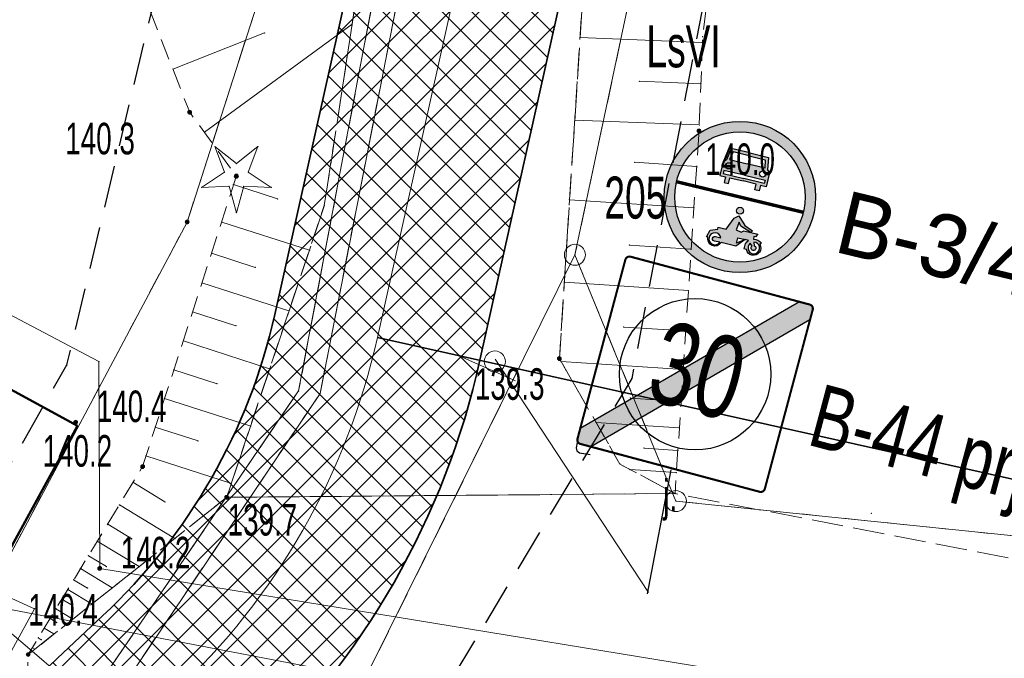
# Model space of a CAD drawing. Extents: x 6456700 to 6518119, y 5963420 to 5980059.
# Tile 36 of 256: x 6511671 to 6511694, y 5964071 to 5964086. Entities that reach past the tile are written whole.
import ezdxf
from ezdxf.enums import TextEntityAlignment as Align

# ---------------------------------------------------------------- set-up
doc = ezdxf.new("R2010")
doc.units = 0
doc.header["$MEASUREMENT"] = 0
for name, pattern in [('L_0_03', [1, 0.5, -0.5]), ('L_0_04', [1.5, 1, -0.5]), ('L_0_52', [1, 0.75, -0.25]), ('L_0_5A', [0.75, 0.5, -0.25])]:
    doc.linetypes.add(name, pattern=pattern)
doc.layers.get('0').update_dxf_attribs({"color": 2, "linetype": 'CONTINUOUS', "lineweight": 5})
for name, color, linetype, lineweight in [('000_Inne__niezydentyfikowane_', 7, 'CONTINUOUS', 18), ('18mm Kreska ciągła', 7, 'CONTINUOUS', 18), ('202_punkt_graniczny', 7, 'CONTINUOUS', 18), ('203_punkt_graniczny', 7, 'CONTINUOUS', 18), ('209_oznaczenie_konturu_klasyfikacyjnego', 96, 'CONTINUOUS', 18), ('211_numer_dzialki_ewidencyjnej', 7, 'CONTINUOUS', 18), ('218_kontur_uzytku_gruntowego', 96, 'L_0_03', 18), ('219_dzialka_ewidencyjna', 7, 'CONTINUOUS', 18), ('312_budynek_ewidencyjny', 7, 'CONTINUOUS', 18), ('35mm Ciągła', 7, 'CONTINUOUS', 35), ('drzewo_iglaste', 7, 'CONTINUOUS', 18), ('jezdnia', 7, 'CONTINUOUS', 18), ('jezdnia_Atr17', 7, 'CONTINUOUS', 18), ('ogrodzenie_trwale', 7, 'CONTINUOUS', 18), ('pikieta_naturalna', 7, 'CONTINUOUS', 18), ('pikieta_naturalna_Atr2', 7, 'CONTINUOUS', 18), ('przewod_elektroenergetyczny_podziemny', 7, 'CONTINUOUS', 18), ('przewod_kanalizacyjny', 7, 'CONTINUOUS', 18), ('przewod_kanalizacyjny___ob__projektowany', 7, 'CONTINUOUS', 18), ('przewod_wodociagowy', 7, 'CONTINUOUS', 18), ('przewod_wodociagowy___ob__projektowany', 7, 'CONTINUOUS', 18), ('skarpa_nieumocniona', 7, 'CONTINUOUS', 18), ('Zakres', 7, 'CONTINUOUS', 18)]:
    doc.layers.add(name, color=color, linetype=linetype, lineweight=lineweight)
doc.layers.add('ZNAKI_PIONOWE', color=7, linetype='CONTINUOUS')
doc.styles.add('A_TEXT', font='arial.ttf', dxfattribs={"width": 0.7})
doc.styles.get("Standard").update_dxf_attribs({"font": 'txt', "width": 0.75})

# ---------------------------------------------------------------- blocks, each defined once
blk = doc.blocks.new('mdcp_nowa')
at = {"layer": '203_punkt_graniczny', "linetype": 'Continuous', "lineweight": 18, "true_color": 0x000000}
blk.add_hatch(color=18, dxfattribs=at).paths.add_polyline_path([(6494405.88, 5980531.875, 1), (6494405.88, 5980531.965, 1)])
at = {"layer": 'drzewo_iglaste', "linetype": 'Continuous', "lineweight": 18, "true_color": 0x009900}
blk.add_hatch(color=94, dxfattribs=at).paths.add_polyline_path([(6494407.05, 5980532.96, 1), (6494407.05, 5980533.06, 1)])
at = {"layer": 'pikieta_naturalna', "linetype": 'Continuous', "lineweight": 18, "true_color": 0x000000}
for points in [[(6494405.94, 5980534.485, 1), (6494405.94, 5980534.575, 1)], [(6494418.05, 5980534.045, 1), (6494418.05, 5980534.135, 1)], [(6494414.73, 5980528.625, 1), (6494414.73, 5980528.715, 1)], [(6494403.23, 5980527.115, 1), (6494403.23, 5980527.205, 1)], [(6494404.82, 5980526.055, 1), (6494404.82, 5980526.145, 1)], [(6494406.82, 5980525.325, 1), (6494406.82, 5980525.415, 1)], [(6494403.8, 5980523.635, 1), (6494403.8, 5980523.725, 1)], [(6494402.1, 5980521.585, 1), (6494402.1, 5980521.675, 1)]]:
    blk.add_hatch(color=18, dxfattribs=at).paths.add_polyline_path(points)
at = {"layer": '000_Inne__niezydentyfikowane_', "linetype": 'Continuous', "lineweight": 18, "flags": 128}
for points in [[(6494406.29, 5980534.06), (6494409.8, 5980536.63)], [(6494405.54, 5980535.56), (6494407.72, 5980536.42)], [(6494418.13, 5980536.19), (6494415.22, 5980536.31)], [(6494418.1, 5980535.21), (6494416.63, 5980535.27)], [(6494418.06, 5980534.23), (6494415.1, 5980534.34)], [(6494417.99, 5980533.24), (6494416.52, 5980533.34)], [(6494406.98, 5980532.81), (6494408.03, 5980532.47)], [(6494417.93, 5980532.26), (6494414.97, 5980532.45)], [(6494406.7, 5980531.92), (6494408.79, 5980531.25)], [(6494417.86, 5980531.27), (6494416.39, 5980531.37)], [(6494406.46, 5980531.18), (6494407.5, 5980530.84)], [(6494406.23, 5980530.47), (6494408.3, 5980529.81)], [(6494417.8, 5980530.29), (6494414.85, 5980530.49)], [(6494406.01, 5980529.78), (6494407.04, 5980529.45)], [(6494417.74, 5980529.33), (6494416.26, 5980529.42)], [(6494405.79, 5980529.09), (6494407.84, 5980528.43)], [(6494417.67, 5980528.41), (6494414.77, 5980528.6)], [(6494405.56, 5980528.4), (6494406.59, 5980528.07)], [(6494405.34, 5980527.72), (6494407.39, 5980527.06)], [(6494417.62, 5980527.65), (6494416.42, 5980527.73)], [(6494417.58, 5980527.02), (6494415.6, 5980527.15)], [(6494405.12, 5980527.04), (6494406.14, 5980526.71)], [(6494417.55, 5980526.48), (6494416.74, 5980526.54)], [(6494404.9, 5980526.36), (6494406.93, 5980525.7)], [(6494417.51, 5980525.96), (6494416.41, 5980526.03)], [(6494404.59, 5980525.73), (6494405.35, 5980525.26)], [(6494404.27, 5980525.19), (6494405.59, 5980524.39)], [(6494403.99, 5980524.73), (6494404.56, 5980524.38)], [(6494403.74, 5980524.33), (6494404.74, 5980523.72)], [(6494403.53, 5980523.98), (6494403.96, 5980523.72)], [(6494403.34, 5980523.68), (6494404.1, 5980523.22)], [(6494403.18, 5980523.41), (6494403.51, 5980523.21)], [(6494403.04, 5980523.18), (6494403.62, 5980522.83)], [(6494402.9, 5980522.95), (6494403.15, 5980522.8)], [(6494402.76, 5980522.72), (6494403.16, 5980522.47)], [(6494402.62, 5980522.49), (6494402.78, 5980522.39)], [(6494402.48, 5980522.26), (6494402.71, 5980522.12)], [(6494402.34, 5980522.03), (6494402.41, 5980521.98)], [(6494402.2, 5980521.79), (6494402.26, 5980521.76)]]:
    blk.add_lwpolyline(points, dxfattribs=at)
at = {"layer": '000_Inne__niezydentyfikowane_'}
for p in [(6494409.8, 5980536.63), (6494407.72, 5980536.42), (6494415.22, 5980536.31), (6494418.13, 5980536.19), (6494405.54, 5980535.56), (6494416.63, 5980535.27), (6494418.1, 5980535.21), (6494415.1, 5980534.34), (6494418.06, 5980534.23), (6494406.29, 5980534.06), (6494416.52, 5980533.34), (6494417.99, 5980533.24), (6494406.98, 5980532.81), (6494408.03, 5980532.47), (6494414.97, 5980532.45), (6494417.93, 5980532.26), (6494406.7, 5980531.92), (6494416.39, 5980531.37), (6494406.46, 5980531.18), (6494408.79, 5980531.25), (6494417.86, 5980531.27), (6494407.5, 5980530.84), (6494406.23, 5980530.47), (6494414.85, 5980530.49), (6494417.8, 5980530.29), (6494406.01, 5980529.78), (6494408.3, 5980529.81), (6494407.04, 5980529.45), (6494416.26, 5980529.42), (6494417.74, 5980529.33), (6494405.79, 5980529.09), (6494414.77, 5980528.6), (6494405.56, 5980528.4), (6494407.84, 5980528.43), (6494417.67, 5980528.41), (6494406.59, 5980528.07), (6494405.34, 5980527.72), (6494416.42, 5980527.73), (6494417.62, 5980527.65), (6494415.6, 5980527.15), (6494405.12, 5980527.04), (6494407.39, 5980527.06), (6494417.58, 5980527.02), (6494406.14, 5980526.71), (6494416.74, 5980526.54), (6494417.55, 5980526.48), (6494404.9, 5980526.36), (6494416.41, 5980526.03), (6494417.51, 5980525.96), (6494404.59, 5980525.73), (6494406.93, 5980525.7), (6494405.35, 5980525.26), (6494404.27, 5980525.19), (6494403.99, 5980524.73), (6494403.74, 5980524.33), (6494404.56, 5980524.38), (6494405.59, 5980524.39), (6494403.53, 5980523.98), (6494403.34, 5980523.68), (6494403.96, 5980523.72), (6494404.74, 5980523.72), (6494403.18, 5980523.41), (6494403.04, 5980523.18), (6494403.51, 5980523.21), (6494404.1, 5980523.22), (6494402.9, 5980522.95), (6494402.76, 5980522.72), (6494403.15, 5980522.8), (6494403.62, 5980522.83), (6494402.62, 5980522.49), (6494403.16, 5980522.47), (6494402.48, 5980522.26), (6494402.78, 5980522.39), (6494402.34, 5980522.03), (6494402.41, 5980521.98), (6494402.71, 5980522.12), (6494402.2, 5980521.79), (6494402.26, 5980521.76)]:
    blk.add_point(p, dxfattribs=at)
at = {"layer": '202_punkt_graniczny', "color": 7, "linetype": 'Continuous', "lineweight": 18}
for centre in [(6494415.1, 5980531.14), (6494417.5, 5980525.28)]:
    blk.add_circle(centre, 0.25, dxfattribs=at)
at = {"layer": '202_punkt_graniczny'}
for p in [(6494415.1, 5980531.14), (6494417.5, 5980525.28)]:
    blk.add_point(p, dxfattribs=at)
at = {"layer": '203_punkt_graniczny', "color": 7, "linetype": 'Continuous', "lineweight": 18}
blk.add_circle((6494405.88, 5980531.92), 0.045, dxfattribs=at)
at = {"layer": '203_punkt_graniczny'}
blk.add_point((6494405.88, 5980531.92), dxfattribs=at)
at = {"layer": '218_kontur_uzytku_gruntowego', "lineweight": 18, "flags": 128}
for points in [[(6494405.88, 5980531.92), (6494413.3, 5980555.06)], [(6494419.51, 5980551.88), (6494415.1, 5980531.14)], [(6494384.79, 5980492.28), (6494405.88, 5980531.92)], [(6494415.1, 5980531.14), (6494405.82, 5980512.38)], [(6494415.1, 5980531.14), (6494417.5, 5980525.28)], [(6494417.5, 5980525.28), (6494426.93, 5980524.31)]]:
    blk.add_lwpolyline(points, dxfattribs=at)
at = {"layer": '218_kontur_uzytku_gruntowego'}
for p in [(6494405.88, 5980531.92), (6494405.88, 5980531.92), (6494405.88, 5980531.92), (6494405.88, 5980531.92), (6494415.1, 5980531.14), (6494415.1, 5980531.14), (6494415.1, 5980531.14), (6494415.1, 5980531.14), (6494415.1, 5980531.14), (6494415.1, 5980531.14), (6494417.5, 5980525.28), (6494417.5, 5980525.28), (6494417.5, 5980525.28), (6494417.5, 5980525.28)]:
    blk.add_point(p, dxfattribs=at)
at = {"layer": '219_dzialka_ewidencyjna', "color": 3, "linetype": 'Continuous', "lineweight": 18, "flags": 128}
for points in [[(6494405.88, 5980531.92), (6494413.3, 5980555.06)], [(6494419.51, 5980551.88), (6494415.1, 5980531.14)], [(6494384.79, 5980492.28), (6494405.88, 5980531.92)], [(6494415.1, 5980531.14), (6494405.82, 5980512.38)], [(6494415.1, 5980531.14), (6494417.5, 5980525.28)], [(6494417.5, 5980525.28), (6494426.93, 5980524.31)]]:
    blk.add_lwpolyline(points, dxfattribs=at)
at = {"layer": '219_dzialka_ewidencyjna', "color": 3}
for p in [(6494405.88, 5980531.92), (6494405.88, 5980531.92), (6494415.1, 5980531.14), (6494415.1, 5980531.14), (6494415.1, 5980531.14), (6494417.5, 5980525.28), (6494417.5, 5980525.28)]:
    blk.add_point(p, dxfattribs=at)
at = {"layer": '312_budynek_ewidencyjny', "color": 7, "linetype": 'Continuous', "lineweight": 50, "flags": 128}
for points in [[(6494400.18, 5980528.75), (6494403.27, 5980527.07)], [(6494403.27, 5980527.07), (6494401.57, 5980523.95)]]:
    blk.add_lwpolyline(points, dxfattribs=at)
at = {"layer": '312_budynek_ewidencyjny'}
blk.add_point((6494403.27, 5980527.07), dxfattribs=at)
blk.add_point((6494403.27, 5980527.07), dxfattribs=at)
at = {"layer": 'drzewo_iglaste', "color": 94, "linetype": 'Continuous', "lineweight": 13, "flags": 128}
for points in [[(6494406.767, 5980533.103), (6494406.538, 5980533.716)], [(6494406.538, 5980533.716), (6494407.05, 5980533.309)], [(6494407.05, 5980533.309), (6494407.562, 5980533.716)], [(6494407.562, 5980533.716), (6494407.333, 5980533.103)], [(6494406.222, 5980532.742), (6494406.767, 5980533.103)], [(6494407.333, 5980533.103), (6494407.878, 5980532.742)], [(6494406.875, 5980532.77), (6494406.222, 5980532.742)], [(6494407.05, 5980532.14), (6494406.875, 5980532.77)], [(6494407.225, 5980532.77), (6494407.05, 5980532.14)], [(6494407.878, 5980532.742), (6494407.225, 5980532.77)]]:
    blk.add_lwpolyline(points, dxfattribs=at)
at = {"layer": 'drzewo_iglaste', "color": 94, "linetype": 'Continuous', "lineweight": 18}
blk.add_circle((6494407.05, 5980533.01), 0.05, dxfattribs=at)
at = {"layer": 'drzewo_iglaste'}
for p in [(6494406.538, 5980533.716), (6494406.538, 5980533.716), (6494407.562, 5980533.716), (6494407.562, 5980533.716), (6494407.05, 5980533.309), (6494407.05, 5980533.309), (6494406.767, 5980533.103), (6494406.767, 5980533.103), (6494407.05, 5980533.01), (6494407.333, 5980533.103), (6494407.333, 5980533.103), (6494406.222, 5980532.742), (6494406.222, 5980532.742), (6494406.875, 5980532.77), (6494406.875, 5980532.77), (6494407.225, 5980532.77), (6494407.225, 5980532.77), (6494407.878, 5980532.742), (6494407.878, 5980532.742), (6494407.05, 5980532.14), (6494407.05, 5980532.14)]:
    blk.add_point(p, dxfattribs=at)
at = {"layer": 'jezdnia', "color": 7, "linetype": 'L_0_52', "lineweight": 18, "flags": 128}
for points in [[(6494409.14, 5980532.31), (6494410.18, 5980539.08), (6494409.88, 5980546.15), (6494415.23, 5980561.43), (6494417.12, 5980560.27), (6494417.85, 5980556.96), (6494419.03, 5980554.7), (6494419.42, 5980553.52), (6494416.27, 5980548.97), (6494415.36, 5980538.45), (6494414.73, 5980528.67), (6494416.17, 5980526.16), (6494417.48, 5980525.46), (6494406.82, 5980525.37)], [(6494402.1, 5980521.63), (6494406.82, 5980525.37), (6494417.48, 5980525.46), (6494426.7, 5980523.68), (6494438.04, 5980517.85), (6494442.113, 5980515.427), (6494440.864, 5980511.911), (6494435.77, 5980514.92), (6494435.47, 5980514.82), (6494431.61, 5980500.53), (6494426.52, 5980501.94), (6494430.14, 5980505), (6494432.77, 5980515.22), (6494432.86, 5980516.28), (6494426.46, 5980518.82), (6494414.17, 5980519.36), (6494407.43, 5980515.58), (6494404.28, 5980515.27), (6494402.03, 5980519.87)]]:
    blk.add_lwpolyline(points, close=True, dxfattribs=at)
at = {"layer": 'jezdnia'}
for p in [(6494409.14, 5980532.31), (6494414.73, 5980528.67), (6494416.17, 5980526.16), (6494417.48, 5980525.46), (6494417.48, 5980525.46), (6494406.82, 5980525.37), (6494406.82, 5980525.37), (6494402.1, 5980521.63)]:
    blk.add_point(p, dxfattribs=at)
at = {"layer": 'ogrodzenie_trwale'}
for p in [(6494418.14, 5980536.33), (6494405.94, 5980534.53), (6494405.94, 5980534.53), (6494405.94, 5980534.53), (6494418.05, 5980534.09), (6494403.23, 5980527.16), (6494417.48, 5980525.46), (6494422.15, 5980524.99)]:
    blk.add_point(p, dxfattribs=at)
at = {"layer": 'pikieta_naturalna', "color": 7, "linetype": 'Continuous', "lineweight": 18}
for centre in [(6494405.94, 5980534.53), (6494418.05, 5980534.09), (6494414.73, 5980528.67), (6494403.23, 5980527.16), (6494404.82, 5980526.1), (6494406.82, 5980525.37), (6494403.8, 5980523.68), (6494402.1, 5980521.63)]:
    blk.add_circle(centre, 0.045, dxfattribs=at)
at = {"layer": 'pikieta_naturalna'}
for p in [(6494405.94, 5980534.53), (6494418.05, 5980534.09), (6494414.73, 5980528.67), (6494403.23, 5980527.16), (6494404.82, 5980526.1), (6494406.82, 5980525.37), (6494403.8, 5980523.68), (6494402.1, 5980521.63)]:
    blk.add_point(p, dxfattribs=at)
at = {"layer": 'przewod_elektroenergetyczny_podziemny', "color": 1, "linetype": 'Continuous', "lineweight": 18, "flags": 128}
for points in [[(6494382.27, 5980535.77), (6494377.2, 5980536.55), (6494375.92, 5980528.64), (6494375.74, 5980526.27), (6494388.71, 5980524.79), (6494400.86, 5980522.84), (6494406.03, 5980518.42), (6494407.08, 5980517.13), (6494407.01, 5980516.12), (6494405.75, 5980514.43), (6494401.67, 5980508.82), (6494395.99, 5980500.15), (6494390.99, 5980491.39), (6494384.57, 5980479.51), (6494384.48, 5980478.4), (6494382.76, 5980473.26), (6494378.35, 5980458.67), (6494374.63, 5980446.16), (6494370.95, 5980434.41), (6494367.5, 5980422.96)], [(6494389.03, 5980536.38), (6494403.78, 5980528.6), (6494403.8, 5980523.68), (6494425.4, 5980520.14), (6494434.55, 5980526.48)], [(6494388.6, 5980533.6), (6494390.62, 5980533.62), (6494390.19, 5980529.56), (6494390.83, 5980527.9), (6494401.51, 5980522.73), (6494420.67, 5980519.06), (6494434.61, 5980515.67)], [(6494356.13, 5980416.88), (6494356.96, 5980416.54), (6494367.43, 5980447), (6494372.59, 5980465.3), (6494379.14, 5980481.92), (6494385.73, 5980492.67), (6494393.32, 5980506.42), (6494402.25, 5980522.72), (6494390.92, 5980527.88), (6494388.45, 5980532.65)]]:
    blk.add_lwpolyline(points, dxfattribs=at)
at = {"layer": 'przewod_elektroenergetyczny_podziemny'}
for p in [(6494403.78, 5980528.6), (6494403.8, 5980523.68), (6494402.25, 5980522.72)]:
    blk.add_point(p, dxfattribs=at)
at = {"layer": 'przewod_kanalizacyjny', "color": 34, "linetype": 'Continuous', "lineweight": 18, "flags": 128}
blk.add_lwpolyline([(6494512.58, 5980664.36), (6494475.85, 5980648.08), (6494448.95, 5980640.08), (6494435.82, 5980630.74), (6494434, 5980628.21), (6494423.39, 5980591.02), (6494422.96, 5980583.93), (6494407.05, 5980559.11), (6494413.79, 5980555.59), (6494408.53, 5980527.9), (6494395.33, 5980508.5), (6494379.99, 5980480.33), (6494362.15, 5980422.68)], dxfattribs=at)
at = {"layer": 'przewod_kanalizacyjny'}
blk.add_point((6494408.53, 5980527.9), dxfattribs=at)
at = {"layer": 'przewod_kanalizacyjny___ob__projektowany', "color": 34, "linetype": 'L_0_52', "lineweight": 18, "flags": 128}
for points in [[(6494413.79, 5980555.59), (6494408.53, 5980527.9)], [(6494408.53, 5980527.9), (6494395.33, 5980508.5)]]:
    blk.add_lwpolyline(points, dxfattribs=at)
at = {"layer": 'przewod_kanalizacyjny___ob__projektowany'}
blk.add_point((6494408.53, 5980527.9), dxfattribs=at)
blk.add_point((6494408.53, 5980527.9), dxfattribs=at)
at = {"layer": 'przewod_wodociagowy', "color": 5, "linetype": 'Continuous', "lineweight": 18, "flags": 128}
blk.add_lwpolyline([(6494513.5, 5980663.95), (6494476.06, 5980647.42), (6494449.16, 5980639.62), (6494440.37, 5980633.47), (6494436.09, 5980630.48), (6494434.52, 5980628.04), (6494423.72, 5980591.82), (6494423.49, 5980583.76), (6494407.79, 5980559.35), (6494414.54, 5980555.87), (6494409.04, 5980527.84), (6494395.85, 5980508.25), (6494380.37, 5980480.1), (6494362.54, 5980422.62), (6494348.35, 5980374.02), (6494335.97, 5980340.4), (6494332.73, 5980341.36), (6494294.76, 5980353), (6494262.61, 5980362.71)], dxfattribs=at)
at = {"layer": 'przewod_wodociagowy'}
blk.add_point((6494409.04, 5980527.84), dxfattribs=at)
at = {"layer": 'przewod_wodociagowy___ob__projektowany', "color": 5, "linetype": 'L_0_52', "lineweight": 18, "flags": 128}
for points in [[(6494414.54, 5980555.87), (6494409.04, 5980527.84)], [(6494409.04, 5980527.84), (6494395.85, 5980508.25)]]:
    blk.add_lwpolyline(points, dxfattribs=at)
at = {"layer": 'przewod_wodociagowy___ob__projektowany'}
blk.add_point((6494409.04, 5980527.84), dxfattribs=at)
blk.add_point((6494409.04, 5980527.84), dxfattribs=at)
at = {"layer": 'skarpa_nieumocniona', "color": 7, "linetype": 'L_0_5A', "lineweight": 18, "flags": 128}
for points in [[(6494404.82, 5980526.1), (6494407.05, 5980533.01), (6494405.94, 5980534.53), (6494403.08, 5980541.82), (6494390.85, 5980547.92), (6494387.52, 5980548.55), (6494386.42, 5980550.09), (6494370.2, 5980553.08), (6494372.51, 5980568.77), (6494382.65, 5980565.52), (6494392.22, 5980559.7), (6494403.09, 5980554.43), (6494409.17, 5980548.39), (6494409.88, 5980546.15), (6494410.18, 5980539.08), (6494409.14, 5980532.31), (6494406.82, 5980525.37), (6494402.1, 5980521.63)], [(6494416.17, 5980526.16), (6494414.73, 5980528.67), (6494415.36, 5980538.45), (6494416.27, 5980548.97), (6494430.11, 5980542.99), (6494427.23, 5980537.92), (6494422.18, 5980540.27), (6494418.42, 5980538.67), (6494418.14, 5980536.33), (6494418.05, 5980534.09), (6494417.48, 5980525.46)]]:
    blk.add_lwpolyline(points, close=True, dxfattribs=at)
at = {"layer": 'skarpa_nieumocniona'}
for p in [(6494418.14, 5980536.33), (6494418.14, 5980536.33), (6494405.94, 5980534.53), (6494405.94, 5980534.53), (6494418.05, 5980534.09), (6494418.05, 5980534.09), (6494407.05, 5980533.01), (6494407.05, 5980533.01), (6494409.14, 5980532.31), (6494409.14, 5980532.31), (6494414.73, 5980528.67), (6494414.73, 5980528.67), (6494416.17, 5980526.16), (6494416.17, 5980526.16), (6494404.82, 5980526.1), (6494404.82, 5980526.1), (6494417.48, 5980525.46), (6494417.48, 5980525.46), (6494406.82, 5980525.37), (6494406.82, 5980525.37), (6494402.1, 5980521.63), (6494402.1, 5980521.63)]:
    blk.add_point(p, dxfattribs=at)
at = {"layer": 'Zakres', "linetype": 'L_0_04', "lineweight": 25, "flags": 128}
blk.add_lwpolyline([(6495113.77, 5985050.22), (6495121.12, 5984877.07), (6495125.76, 5984757.87), (6495129.89, 5984649.81), (6495141.08, 5984611.3), (6495145.77, 5984544.53), (6495147.36, 5984487.27), (6495157.22, 5984392.07), (6495162.95, 5984387.45), (6495180.24, 5984384.16), (6495229.5, 5984386.61), (6495251.65, 5984373.41), (6495258.77, 5984357.12), (6495255.44, 5984330.44), (6495250.77, 5984304.39), (6495252.21, 5984282.78), (6495255.46, 5984256.45), (6495254.94, 5984238.25), (6495266.4, 5984211), (6495277.24, 5984182.33), (6495294.2, 5984133.19), (6495300.94, 5984095.37), (6495313.24, 5984037.69), (6495317.44, 5983978.18), (6495300.35, 5983922.18), (6495282.35, 5983883.38), (6495266.21, 5983862.23), (6495242.03, 5983839.67), (6495211.11, 5983816.86), (6495158.26, 5983772.66), (6495130.6, 5983651.16), (6495116.31, 5983543.43), (6495129.51, 5983346.73), (6495134.58, 5983264.71), (6495139.64, 5983186.97), (6495193.25, 5983077.94), (6495199.2, 5983041.97), (6495206.23, 5983026), (6495208.96, 5983004.88), (6495202.27, 5982979.48), (6495202.42, 5982950.13), (6495209.35, 5982897.38), (6495215.97, 5982850.34), (6495228.6, 5982809.97), (6495226.85, 5982778.82), (6495225.04, 5982750.56), (6495220.26, 5982723.37), (6495226.54, 5982679.97), (6495206.06, 5982669.48), (6495192.68, 5982657.71), (6495184.57, 5982648.65), (6495174.78, 5982624.58), (6495164.23, 5982604.61), (6495150.7, 5982588.3), (6495137.69, 5982582.43), (6495118.26, 5982573.75), (6495100.35, 5982558.42), (6495090.36, 5982544.99), (6495075.87, 5982519.06), (6495060.83, 5982499.68), (6495049.41, 5982485.49), (6495035.07, 5982459.7), (6495006.7, 5982406.64), (6494980.89, 5982351.84), (6494944.35, 5982293.29), (6494925.72, 5982250.11), (6494905.2, 5982190.37), (6494898.43, 5982153.5), (6494879.51, 5982063.89), (6494864.14, 5981992.66), (6494816.93, 5981768.61), (6494777.79, 5981577.7), (6494739.84, 5981394.72), (6494718.65, 5981297.89), (6494716.45, 5981237.31), (6494738.62, 5981208.21), (6494776.48, 5981173.06), (6494817.16, 5981137.44), (6494847.63, 5981109.8), (6494877.39, 5981077.08), (6494912.75, 5981030.55), (6494916.06, 5981014.71), (6494903.86, 5980957.01), (6494916.13, 5980953.51), (6494892.32, 5980927.59), (6494850.7, 5980858.8), (6494806.81, 5980779.89), (6494785.1, 5980753.49), (6494715.22, 5980723.29), (6494679.96, 5980686.78), (6494651.35, 5980651.29), (6494549.14, 5980683.24), (6494511.84, 5980659.66), (6494443.61, 5980630.33), (6494428.78, 5980598.6), (6494431.58, 5980579.46), (6494420.56, 5980549.76), (6494416.45, 5980528.2), (6494403.86, 5980507.16), (6494388.89, 5980482.96), (6494365.32, 5980407.99), (6494335.67, 5980315.15), (6494332.29, 5980297.41), (6494335.1, 5980278.18), (6494347.25, 5980254.84), (6494336.79, 5980250.09), (6494300.04, 5980271.34), (6494320.8, 5980301.43), (6494336.81, 5980349.17), (6494344.85, 5980380.92), (6494360.85, 5980437.13), (6494374.18, 5980476.38), (6494386.14, 5980498.84), (6494403.02, 5980528.52), (6494411.33, 5980563.19), (6494420.84, 5980586.25), (6494420.25, 5980601.11), (6494434.95, 5980635.94), (6494446.75, 5980644.99), (6494465.77, 5980647.27), (6494513.02, 5980669.46), (6494507.85, 5980679.68), (6494547.89, 5980705.83), (6494570.06, 5980691.34), (6494636.17, 5980669.05), (6494706.14, 5980756.86), (6494742.78, 5980772.58), (6494798.53, 5980814.27), (6494826.12, 5980867.97), (6494849.57, 5980908.6), (6494845.35, 5980942.01), (6494853.94, 5980970.83), (6494891.08, 5980960.54), (6494890.11, 5980965.73), (6494903.94, 5981025.69), (6494869.98, 5981070.3), (6494770.97, 5981160.58), (6494728.18, 5981200.64), (6494706.13, 5981229.56), (6494707.94, 5981299.75), (6494728.84, 5981398.1), (6494767.06, 5981580.19), (6494806.17, 5981770.55), (6494854.36, 5981994.76), (6494869.73, 5982065.97), (6494888.61, 5982155.44), (6494891.67, 5982173.95), (6494895.82, 5982197.45), (6494916.38, 5982253.72), (6494935.47, 5982297.95), (6494954.97, 5982331.67), (6494972.09, 5982356.64), (6494997.76, 5982411.14), (6495026.29, 5982464.48), (6495041.09, 5982491.09), (6495052.99, 5982505.88), (6495067.51, 5982524.6), (6495081.94, 5982550.43), (6495092.99, 5982565.28), (6495112.86, 5982582.29), (6495133.59, 5982591.55), (6495144.48, 5982596.46), (6495155.87, 5982610.19), (6495165.7, 5982628.8), (6495175.96, 5982654.03), (6495185.62, 5982664.83), (6495200.4, 5982677.82), (6495212.49, 5982688.04), (6495209.64, 5982723.43), (6495215.22, 5982750.57), (6495216.87, 5982779.54), (6495218.31, 5982809.31), (6495206.86, 5982847.92), (6495199.44, 5982894.74), (6495192.11, 5982948.71), (6495190.16, 5982979.24), (6495183.47, 5983075.16), (6495129.79, 5983184.34), (6495124.6, 5983264.07), (6495119.53, 5983346.09), (6495106.27, 5983543.75), (6495120.74, 5983652.9), (6495148.75, 5983779.42), (6495204.15, 5983826.04), (6495273.41, 5983889.36), (6495288.53, 5983927.42), (6495300.83, 5983964.69), (6495303.91, 5983980.14), (6495301.32, 5984039.55), (6495291.1, 5984093.63), (6495284.5, 5984130.67), (6495267.84, 5984178.93), (6495257.12, 5984207.3), (6495244.96, 5984236.19), (6495244.79, 5984255.42), (6495242.25, 5984281.97), (6495240.71, 5984304.95), (6495245.55, 5984331.94), (6495248.51, 5984355.64), (6495243.77, 5984366.47), (6495226.98, 5984376.47), (6495179.54, 5984374.12), (6495158.61, 5984378.09), (6495147.7, 5984386.91), (6495137.38, 5984486.61), (6495135.78, 5984544.04), (6495131.18, 5984609.54), (6495119.95, 5984648.2), (6495115.76, 5984757.49), (6495111.12, 5984876.67), (6495103.73, 5985050.93), (6495109.36, 5985081.73), (6495120.41, 5985085.88)], close=True, dxfattribs=at)
at = {"layer": 'Zakres'}
for p in [(6494403.02, 5980528.52), (6494416.45, 5980528.2)]:
    blk.add_point(p, dxfattribs=at)
at = {"layer": '209_oznaczenie_konturu_klasyfikacyjnego', "lineweight": 20, "width": 0.66}
blk.add_text('LsVI', height=1, dxfattribs=at).set_placement((6494416.8, 5980536.6), align=Align.TOP_LEFT)
at = {"layer": '211_numer_dzialki_ewidencyjnej', "color": 7, "lineweight": 20, "width": 0.66}
blk.add_text('205', height=1, dxfattribs=at).set_placement((6494415.8, 5980533), align=Align.TOP_LEFT)
at = {"layer": 'jezdnia_Atr17', "color": 7, "lineweight": 15, "width": 0.66}
blk.add_text('j.', height=0.75, dxfattribs=at).set_placement((6494417.2, 5980525.79), align=Align.TOP_LEFT)
at = {"layer": 'pikieta_naturalna_Atr2', "color": 7, "lineweight": 15, "width": 0.66}
for s, p in [('140.3', (6494402.98, 5980534.28)), ('140.0', (6494418.2, 5980533.79)), ('139.3', (6494412.72, 5980528.44)), ('140.4', (6494403.73, 5980527.91)), ('140.2', (6494402.44, 5980526.85)), ('139.7', (6494406.84, 5980525.21)), ('140.2', (6494404.3, 5980524.43)), ('140.4', (6494402.1, 5980523.07))]:
    blk.add_text(s, height=0.75, dxfattribs=at).set_placement(p, align=Align.TOP_LEFT)

msp = doc.modelspace()

# ---------------------------------------------------------------- block references
at = {"linetype": 'ByBlock'}
msp.add_blockref('mdcp_nowa', (17268.786, -16450.998), dxfattribs=at)

# ---------------------------------------------------------------- next in the draw order: hatches: boundary and pattern name
at = {"layer": '18mm Kreska ciągła'}
h = msp.add_hatch(dxfattribs=at)
h.set_pattern_fill('ANSI37', color=252, scale=4)
h.set_pattern_definition([(45, (6511584.6482, 5963836.2328), (-0.3535534, 0.3535534), []), (135, (6511584.6482, 5963836.2328), (-0.3535534, -0.3535534), [])])
h.paths.add_polyline_path([(6511584.648, 5963839.097), (6511587.535, 5963843.228, 0.069403), (6511591.8, 5963851.597), (6511600.266, 5963876.098, 0.012898), (6511608.043, 5963900.635), (6511625.076, 5963959.619, -0.015188), (6511629.749, 5963974.13), (6511647.149, 5964023.028, -0.031483), (6511654.631, 5964040.489), (6511666.152, 5964063.296, -0.087781), (6511671.583, 5964070.546), (6511672.656, 5964071.552, 0.15074), (6511676.748, 5964078.72), (6511683.845, 5964110.525), (6511685.647, 5964109.419), (6511687.266, 5964102.897), (6511681.628, 5964077.631, -0.15074), (6511676.075, 5964067.903), (6511675.001, 5964066.898, 0.087781), (6511670.614, 5964061.041), (6511659.094, 5964038.235, 0.031483), (6511651.86, 5964021.352), (6511634.459, 5963972.454, 0.015188), (6511629.88, 5963958.231), (6511612.847, 5963899.248, -0.012898), (6511604.992, 5963874.465), (6511596.526, 5963849.964, -0.069403), (6511591.634, 5963840.364), (6511588.747, 5963836.233)])
at = {"layer": 'ZNAKI_PIONOWE', "linetype": 'Continuous'}
h = msp.add_hatch(color=12, dxfattribs=at)
h.paths.add_polyline_path([(6511686.058, 5964081.939, 1), (6511689.558, 5964081.095, 1)])
h.paths.add_polyline_path([(6511689.315, 5964081.153, -1.000004), (6511686.301, 5964081.881, -1.000004)], flags=16)
h.paths.add_polyline_path([(6511686.701, 5964083.406), (6511689.568, 5964082.714), (6511688.868, 5964079.811), (6511686, 5964080.503)], flags=25)
h = msp.add_hatch(color=256, dxfattribs=at)
edge = h.paths.add_edge_path(flags=16)
edge.add_arc((6511687.541, 5964082.259), 0.0743, 0, 360)
edge = h.paths.add_edge_path(flags=16)
edge.add_arc((6511688.351, 5964082.063), 0.0743, 0, 360)
h.paths.add_polyline_path([(6511688.027, 5964082.496), (6511687.645, 5964082.588), (6511687.559, 5964082.407), (6511687.981, 5964082.306), (6511688.403, 5964082.204), (6511688.409, 5964082.404)], flags=16)
h.paths.add_polyline_path([(6511687.915, 5964082.033), (6511687.425, 5964082.151), (6511687.407, 5964082.079), (6511687.898, 5964081.961), (6511688.389, 5964081.842), (6511688.406, 5964081.915)], flags=16)
h.paths.add_polyline_path([(6511688.044, 5964082.565), (6511687.602, 5964082.672), (6511687.486, 5964082.404), (6511687.408, 5964082.357), (6511687.329, 5964082.029), (6511687.464, 5964081.996), (6511687.432, 5964081.865), (6511687.534, 5964081.84), (6511687.566, 5964081.975), (6511687.883, 5964081.898), (6511688.199, 5964081.822), (6511688.167, 5964081.687), (6511688.269, 5964081.663), (6511688.3, 5964081.794), (6511688.435, 5964081.762), (6511688.514, 5964082.09), (6511688.467, 5964082.167), (6511688.485, 5964082.458)])
h = msp.add_hatch(color=256, dxfattribs=at)
edge = h.paths.add_edge_path()
edge.add_arc((6511687.811, 5964081.191), 0.0833, 0, 360)
edge = h.paths.add_edge_path()
edge.add_line((6511687.047, 5964080.565), (6511687.013, 5964080.573))
edge.add_line((6511687.013, 5964080.573), (6511687.105, 5964080.728))
edge.add_line((6511687.105, 5964080.728), (6511687.281, 5964080.755))
edge.add_line((6511687.281, 5964080.755), (6511687.291, 5964080.797))
edge.add_line((6511687.291, 5964080.797), (6511687.483, 5964080.75))
edge.add_line((6511687.483, 5964080.75), (6511687.671, 5964081.016))
edge.add_line((6511687.671, 5964081.016), (6511687.786, 5964081.072))
edge.add_line((6511687.786, 5964081.072), (6511687.923, 5964080.838))
edge.add_line((6511687.923, 5964080.838), (6511688.108, 5964080.714))
edge.add_line((6511688.108, 5964080.714), (6511688.068, 5964080.671))
edge.add_line((6511688.068, 5964080.671), (6511687.827, 5964080.82))
edge.add_line((6511687.827, 5964080.82), (6511687.791, 5964080.919))
edge.add_line((6511687.791, 5964080.919), (6511687.72, 5964080.736))
edge.add_line((6511687.72, 5964080.736), (6511687.836, 5964080.682))
edge.add_line((6511687.836, 5964080.682), (6511687.903, 5964080.711))
edge.add_line((6511687.903, 5964080.711), (6511688.232, 5964080.631))
edge.add_line((6511688.232, 5964080.631), (6511688.176, 5964080.57))
edge.add_line((6511688.176, 5964080.57), (6511688.136, 5964080.574))
edge.add_line((6511688.136, 5964080.574), (6511688.129, 5964080.515))
edge.add_arc((6511688.119, 5964080.265), 0.25, 36.7777, 87.9074, ccw=False)
edge.add_line((6511688.32, 5964080.415), (6511688.279, 5964080.391))
edge.add_arc((6511688.131, 5964080.302), 0.173, -168.7963, 30.9853, ccw=False)
edge.add_line((6511687.962, 5964080.269), (6511687.911, 5964080.281))
edge.add_line((6511687.911, 5964080.281), (6511687.942, 5964080.407))
edge.add_arc((6511688.402, 5964080.057), 0.578, 132.4292, 142.7007, ccw=False)
edge.add_line((6511688.012, 5964080.484), (6511687.936, 5964080.502))
edge.add_line((6511687.936, 5964080.502), (6511687.714, 5964080.346))
edge.add_line((6511687.714, 5964080.346), (6511687.359, 5964080.432))
edge.add_arc((6511687.213, 5964080.522), 0.172, 165.4973, 328.2923, ccw=False)
edge = h.paths.add_edge_path(flags=16)
edge.add_line((6511687.227, 5964080.579), (6511687.354, 5964080.549))
edge.add_arc((6511687.214, 5964080.525), 0.142, 9.7821, 323.0812)
edge.add_line((6511687.328, 5964080.439), (6511687.201, 5964080.47))
edge.add_arc((6511687.214, 5964080.525), 0.0563, 76.4316, 256.4316, ccw=False)
h.paths.add_polyline_path([(6511687.761, 5964080.544), (6511687.936, 5964080.502), (6511687.731, 5964080.416)], flags=16)
edge = h.paths.add_edge_path(flags=16)
edge.add_line((6511688.1, 5964080.35), (6511688.056, 5964080.417))
edge.add_arc((6511688.14, 5964080.306), 0.14, 127.2018, 451.8684)
edge.add_line((6511688.136, 5964080.445), (6511688.144, 5964080.358))
edge.add_arc((6511688.131, 5964080.302), 0.0571, -236.788, 76.7713, ccw=False)
edge.add_line((6511688.1, 5964080.35), (6511688.056, 5964080.417))
msp.add_hatch(color=7, dxfattribs=at).paths.add_polyline_path([(6511689.225, 5964079.024), (6511684.012, 5964076.009), (6511683.946, 5964075.764), (6511683.956, 5964075.688), (6511684.017, 5964075.642), (6511684.262, 5964075.576), (6511689.475, 5964078.591), (6511689.54, 5964078.836), (6511689.53, 5964078.912), (6511689.469, 5964078.958)])

# ---------------------------------------------------------------- next in the draw order: linework, layer by layer
at = {"layer": '18mm Kreska ciągła', "color": 4, "ltscale": 0.1}
msp.add_lwpolyline([(6511586.698, 5963837.665), (6511589.584, 5963841.796, 0.069403), (6511594.163, 5963850.781), (6511602.629, 5963875.281, 0.012898), (6511610.445, 5963899.941), (6511627.478, 5963958.925, -0.015188), (6511632.104, 5963973.292), (6511649.504, 5964022.19, -0.031483), (6511656.862, 5964039.362), (6511668.383, 5964062.168, -0.087781), (6511673.292, 5964068.722), (6511674.365, 5964069.728, 0.15074), (6511679.188, 5964078.176), (6511685.917, 5964108.332)], format="xyb", dxfattribs=at)
at = {"layer": '18mm Kreska ciągła'}
for points in [[(6511682.476, 5964077.143), (6511681.162, 5964077.723)], [(6511685.638, 5964072.105), (6511681.991, 5964077.655)]]:
    msp.add_lwpolyline(points, dxfattribs=at)
msp.add_circle((6511681.982, 5964077.603), 0.252, dxfattribs=at)
at = {"layer": '35mm Ciągła'}
msp.add_line((6511679.188, 5964078.176), (6511708.468, 5964071.642), dxfattribs=at)
at = {"layer": '35mm Ciągła', "color": 6, "ltscale": 0.1}
for points in [[(6511591.8, 5963851.597), (6511600.266, 5963876.098, 0.012898), (6511608.043, 5963900.635), (6511625.076, 5963959.619, -0.015188), (6511629.749, 5963974.13), (6511647.149, 5964023.028, -0.031483), (6511654.631, 5964040.489), (6511666.152, 5964063.296, -0.087781), (6511671.583, 5964070.546), (6511672.656, 5964071.552, 0.15074), (6511676.748, 5964078.72), (6511683.845, 5964110.525)], [(6511687.266, 5964102.897), (6511681.628, 5964077.631, -0.15074), (6511676.075, 5964067.903), (6511675.001, 5964066.898, 0.087781), (6511670.614, 5964061.041), (6511659.094, 5964038.235, 0.031483), (6511651.86, 5964021.352), (6511634.459, 5963972.454, 0.015188), (6511629.88, 5963958.231), (6511612.847, 5963899.248, -0.012898), (6511604.992, 5963874.465), (6511596.526, 5963849.964, -0.069403)]]:
    msp.add_lwpolyline(points, format="xyb", dxfattribs=at)
at = {"layer": 'ZNAKI_PIONOWE', "color": 7, "linetype": 'Continuous'}
for p, q in [((6511689.225, 5964079.024), (6511684.012, 5964076.009)), ((6511689.475, 5964078.591), (6511684.262, 5964075.576))]:
    msp.add_line(p, q, dxfattribs=at)
at = {"layer": 'ZNAKI_PIONOWE'}
msp.add_line((6511686.163, 5964075.023), (6511685.605, 5964072.076), dxfattribs=at)
at = {"layer": 'ZNAKI_PIONOWE', "linetype": 'Continuous', "flags": 128}
for points in [[(6511688.044, 5964082.565), (6511687.602, 5964082.672), (6511687.486, 5964082.404), (6511687.408, 5964082.357), (6511687.329, 5964082.029), (6511687.464, 5964081.996), (6511687.432, 5964081.865), (6511687.534, 5964081.84), (6511687.566, 5964081.975), (6511687.883, 5964081.898)], [(6511688.027, 5964082.496), (6511687.645, 5964082.588), (6511687.559, 5964082.407), (6511687.981, 5964082.306)], [(6511688.044, 5964082.565), (6511688.485, 5964082.458), (6511688.467, 5964082.167), (6511688.514, 5964082.09), (6511688.435, 5964081.762), (6511688.3, 5964081.794), (6511688.269, 5964081.663), (6511688.167, 5964081.687), (6511688.199, 5964081.822), (6511687.883, 5964081.898)], [(6511688.027, 5964082.496), (6511688.409, 5964082.404), (6511688.403, 5964082.204), (6511687.981, 5964082.306)], [(6511687.915, 5964082.033), (6511687.425, 5964082.151), (6511687.407, 5964082.079), (6511687.898, 5964081.961)], [(6511687.915, 5964082.033), (6511688.406, 5964081.915), (6511688.389, 5964081.842), (6511687.898, 5964081.961)], [(6511687.761, 5964080.544), (6511687.936, 5964080.502), (6511687.731, 5964080.416), (6511687.761, 5964080.544)]]:
    msp.add_lwpolyline(points, dxfattribs=at)
at = {"layer": 'ZNAKI_PIONOWE', "color": 1, "linetype": 'Continuous', "const_width": 0.08, "flags": 128}
msp.add_lwpolyline([(6511686.301, 5964081.881), (6511686.301, 5964081.881), (6511689.315, 5964081.153)], dxfattribs=at)
at = {"layer": 'ZNAKI_PIONOWE', "linetype": 'Continuous', "flags": 128}
for points in [[(6511687.047, 5964080.565), (6511687.013, 5964080.573), (6511687.105, 5964080.728), (6511687.281, 5964080.755), (6511687.291, 5964080.797), (6511687.483, 5964080.75), (6511687.671, 5964081.016), (6511687.786, 5964081.072), (6511687.923, 5964080.838), (6511688.108, 5964080.714), (6511688.068, 5964080.671), (6511687.827, 5964080.82), (6511687.791, 5964080.919), (6511687.72, 5964080.736), (6511687.836, 5964080.682), (6511687.903, 5964080.711), (6511688.232, 5964080.631), (6511688.176, 5964080.57), (6511688.136, 5964080.574), (6511688.129, 5964080.515, -0.226872), (6511688.32, 5964080.415), (6511688.279, 5964080.391, -1.18945), (6511687.962, 5964080.269), (6511687.911, 5964080.281), (6511687.942, 5964080.407, -0.044848), (6511688.012, 5964080.484), (6511687.936, 5964080.502), (6511687.714, 5964080.346), (6511687.359, 5964080.432, -0.860098), (6511687.047, 5964080.565, 0.189204)], [(6511687.227, 5964080.579), (6511687.354, 5964080.549, 4.83935), (6511687.328, 5964080.439), (6511687.201, 5964080.47, -1), (6511687.227, 5964080.579, 1.151846)], [(6511688.1, 5964080.35), (6511688.056, 5964080.417, 6.434837), (6511688.136, 5964080.445), (6511688.144, 5964080.358, -4.867238), (6511688.1, 5964080.35), (6511688.056, 5964080.417)]]:
    msp.add_lwpolyline(points, format="xyb", dxfattribs=at)
at = {"layer": 'ZNAKI_PIONOWE', "color": 7, "linetype": 'Continuous', "const_width": 0.05, "flags": 128}
msp.add_lwpolyline([(6511689.54, 5964078.836, 0.414214), (6511689.469, 5964078.958), (6511685.207, 5964080.097, 0.414214), (6511685.085, 5964080.026), (6511683.946, 5964075.764, 0.414214), (6511684.017, 5964075.642), (6511688.279, 5964074.503, 0.414214), (6511688.401, 5964074.574)], format="xyb", close=True, dxfattribs=at)
at = {"layer": 'ZNAKI_PIONOWE', "color": 7, "linetype": 'Continuous', "flags": 128}
for points in [[(6511689.225, 5964079.024), (6511689.469, 5964078.958), (6511689.53, 5964078.912), (6511689.54, 5964078.836), (6511689.475, 5964078.591)], [(6511684.012, 5964076.009), (6511683.946, 5964075.764), (6511683.956, 5964075.688), (6511684.017, 5964075.642), (6511684.262, 5964075.576)], [(6511683.964, 5964075.8), (6511683.916, 5964075.551), (6511683.932, 5964075.476), (6511683.996, 5964075.434), (6511684.245, 5964075.387)]]:
    msp.add_lwpolyline(points, dxfattribs=at)
at = {"layer": 'ZNAKI_PIONOWE', "color": 7, "linetype": 'Continuous'}
for centre, radius in [((6511687.808, 5964081.517), 1.8), ((6511687.808, 5964081.517), 1.55), ((6511686.743, 5964077.3), 1.8)]:
    msp.add_circle(centre, radius, dxfattribs=at)
at = {"layer": 'ZNAKI_PIONOWE', "linetype": 'Continuous'}
for centre, radius in [((6511687.541, 5964082.259), 0.0743), ((6511688.351, 5964082.063), 0.0743), ((6511687.811, 5964081.191), 0.0833)]:
    msp.add_circle(centre, radius, dxfattribs=at)

# ---------------------------------------------------------------- next in the draw order: texts
msp.add_text('B-3/4 prj.', height=1.5, rotation=346.4316, dxfattribs=at).set_placement((6511690.003, 5964080.227))
at = {"layer": 'ZNAKI_PIONOWE', "color": 7, "linetype": 'Continuous', "insert": (6511686.029, 5964078.615), "char_height": 1.9631, "width": 2.12, "attachment_point": 1, "rotation": 345.0403, "style": 'A_TEXT'}
msp.add_mtext('30', dxfattribs=at)
at = {"layer": 'ZNAKI_PIONOWE', "insert": (6511689.759, 5964077.085), "char_height": 1.5, "width": 10.82, "attachment_point": 1, "rotation": 345.0403}
msp.add_mtext('B-44 prj.', dxfattribs=at)

doc.saveas('drawing.dxf')
